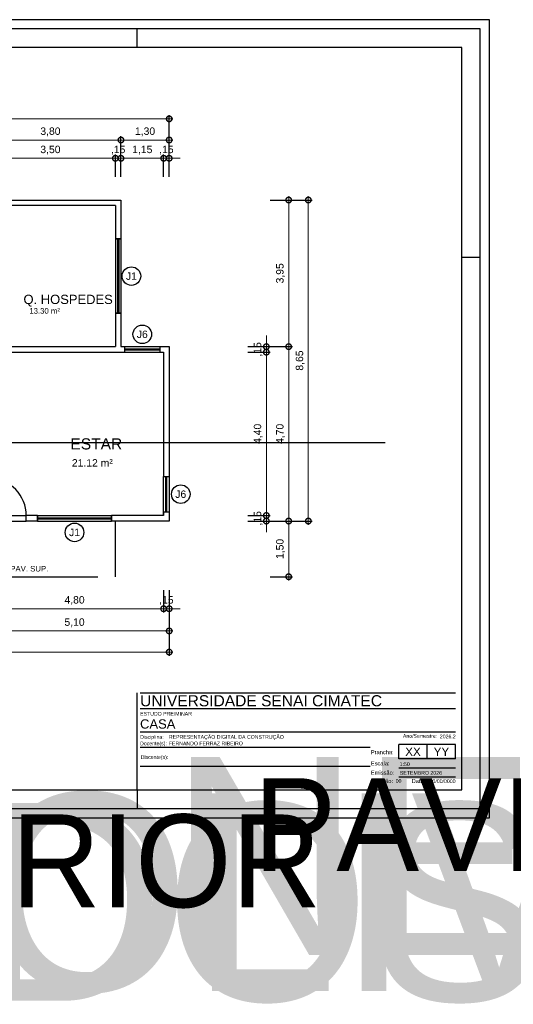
# Model space of a CAD drawing. Header units: metres. Extents: x 60 to 260, y 52 to 78.
# Tile 11 of 13: x 149 to 162, y 52 to 78. Entities that reach past the tile are written whole.
import ezdxf
from ezdxf.enums import TextEntityAlignment as Align

# ---------------------------------------------------------------- set-up
doc = ezdxf.new("R2018")
doc.units = ezdxf.units.M
doc.header["$LTSCALE"] = 0.25
doc.linetypes.add('DIVIDE', pattern=[31.75, 12.7, -6.35, 0, -6.35, 0, -6.35])
doc.linetypes.add('HIDDEN', pattern=[9.525, 6.35, -3.175])
for name, color, linetype, true_color, plot in [('0_MRG_AUX', 7, 'Continuous', 0xecbcd1, False), ('ARQ_0', 7, 'Continuous', 0xff7400, False), ('CAR_0', 7, 'Continuous', 0xff6b00, False)]:
    doc.layers.add(name, color=color, linetype=linetype, true_color=true_color, plot=plot)
for name, color, linetype in [('ARQ_ALV CT', 5, 'Continuous'), ('ARQ_ALV VS', 2, 'Continuous'), ('ARQ_ESQ CT', 30, 'Continuous'), ('ARQ_ESQ VS', 2, 'Continuous'), ('ARQ_PISO', 1, 'Continuous'), ('ARQ_PROJ INF', 1, 'HIDDEN'), ('ARQ_PROJ SUP', 1, 'DIVIDE'), ('ARQ_TXT 01', 1, 'Continuous'), ('CAR_LINHAS_CINZA', 8, 'Continuous'), ('CAR_LINHAS_DESTAQUE', 3, 'Continuous'), ('CAR_TEXTO_CINZA', 8, 'Continuous'), ('CAR_TEXTO_PRETO', 1, 'Continuous'), ('MRG_EXTERNA', 1, 'Continuous'), ('MRG_INTERNA', 2, 'Continuous'), ('SIMB_02', 2, 'Continuous'), ('SIMB_TXT', 1, 'Continuous')]:
    doc.layers.add(name, color=color, linetype=linetype)
doc.layers.add('ARQ_COTA_AZUL', color=5, linetype='Continuous', lineweight=20, true_color=0x0000ff)
doc.styles.add('Annot_1.5mm', font='arial.ttf', dxfattribs={"height": 1.5})
doc.styles.add('Annot_2.0mm', font='arial.ttf', dxfattribs={"height": 2})
doc.styles.add('Annot_2.5mm', font='arial.ttf', dxfattribs={"height": 2.5})
doc.styles.add('Annot_3.0mm', font='arial.ttf', dxfattribs={"height": 3})
doc.styles.add('Arial', font='arial.ttf')
doc.styles.add('cota', font='arial.ttf')
doc.styles.add('SIMB', font='arial.ttf')
doc.styles.get("Standard").update_dxf_attribs({"font": 'arial.ttf'})
doc.dimstyles.new('Info 01 - annot', dxfattribs={"dimtxt": 2, "dimasz": 3, "dimexe": 1, "dimexo": 1, "dimgap": 1, "dimtad": 1, "dimzin": 4, "dimtxsty": 'cota', "dimblk": 'DOTSMALL', "dimcen": 2, "dimdle": 1, "dimclrd": 256, "dimclre": 256, "dimclrt": 1, "dimazin": 2, "dimtfac": 0.09, "dimtix": 1, "dimtmove": 2, "dimatfit": 2, "dimfxl": 5, "dimfxlon": 1, "dimtolj": 1, "dimtzin": 4, "dimlwd": -1, "dimarcsym": 1})

# ---------------------------------------------------------------- blocks, each defined once
blk = doc.blocks.new('COD_ESQ')
at = {"layer": 'SIMB_02'}
blk.add_circle((0, 0), 2.5, dxfattribs=at)
at = {"layer": 'SIMB_TXT', "style": 'SIMB'}
blk.add_attdef('CDESQ', text='', height=2, dxfattribs=at).set_placement((0, 0), align=Align.MIDDLE_CENTER)
blk = doc.blocks.new('_DotSmall')
at = {"color": 0, "linetype": 'ByBlock', "const_width": 0.5}
blk.add_lwpolyline([(-0.0625, 0, 1), (0.0625, 0, 1)], format="xyb", close=True, dxfattribs=at)
blk = doc.blocks.new('*D24')
at = {"layer": 'ARQ_COTA_AZUL', "lineweight": -2, "transparency": 16777216}
for p, q in [((147.81, 62.744), (147.81, 62.144)), ((152.61, 62.744), (152.61, 62.144))]:
    blk.add_line(p, q, dxfattribs=at)
at = {"layer": 'ARQ_COTA_AZUL', "transparency": 16777216}
blk.add_line((147.71, 62.244), (152.71, 62.244), dxfattribs=at)
at = {"layer": 'ARQ_COTA_AZUL', "transparency": 16777216, "xscale": 0.3, "yscale": 0.3, "zscale": 0.3, "rotation": 180}
blk.add_blockref('_DotSmall', (147.81, 62.244), dxfattribs=at)
at = {"layer": 'ARQ_COTA_AZUL', "transparency": 16777216, "xscale": 0.3, "yscale": 0.3, "zscale": 0.3}
blk.add_blockref('_DotSmall', (152.61, 62.244), dxfattribs=at)
at = {"layer": 'ARQ_COTA_AZUL', "color": 1, "transparency": 16777216, "insert": (150.21, 62.465), "char_height": 0.2, "attachment_point": 5, "style": 'cota'}
blk.add_mtext('\\A1;4,80', dxfattribs=at)
blk = doc.blocks.new('*D25')
at = {"layer": 'ARQ_COTA_AZUL', "lineweight": -2, "transparency": 16777216}
for p, q in [((152.61, 62.744), (152.61, 62.144)), ((152.76, 62.744), (152.76, 62.144))]:
    blk.add_line(p, q, dxfattribs=at)
at = {"layer": 'ARQ_COTA_AZUL', "transparency": 16777216}
for p, q in [((152.61, 62.244), (152.31, 62.244)), ((152.61, 62.244), (152.76, 62.244)), ((152.76, 62.244), (153.06, 62.244))]:
    blk.add_line(p, q, dxfattribs=at)
at = {"layer": 'ARQ_COTA_AZUL', "transparency": 16777216, "xscale": 0.3, "yscale": 0.3, "zscale": 0.3}
blk.add_blockref('_DotSmall', (152.61, 62.244), dxfattribs=at)
at = {"layer": 'ARQ_COTA_AZUL', "transparency": 16777216, "xscale": 0.3, "yscale": 0.3, "zscale": 0.3, "rotation": 180}
blk.add_blockref('_DotSmall', (152.76, 62.244), dxfattribs=at)
at = {"layer": 'ARQ_COTA_AZUL', "color": 1, "transparency": 16777216, "insert": (152.685, 62.465), "char_height": 0.2, "attachment_point": 5, "style": 'cota'}
blk.add_mtext('\\A1;,15', dxfattribs=at)
blk = doc.blocks.new('*D29')
at = {"layer": 'ARQ_COTA_AZUL', "lineweight": -2, "transparency": 16777216}
for p, q in [((147.66, 62.146), (147.66, 61.546)), ((152.76, 62.146), (152.76, 61.546))]:
    blk.add_line(p, q, dxfattribs=at)
at = {"layer": 'ARQ_COTA_AZUL', "transparency": 16777216}
blk.add_line((147.56, 61.646), (152.86, 61.646), dxfattribs=at)
at = {"layer": 'ARQ_COTA_AZUL', "transparency": 16777216, "xscale": 0.3, "yscale": 0.3, "zscale": 0.3, "rotation": 180}
blk.add_blockref('_DotSmall', (147.66, 61.646), dxfattribs=at)
at = {"layer": 'ARQ_COTA_AZUL', "transparency": 16777216, "xscale": 0.3, "yscale": 0.3, "zscale": 0.3}
blk.add_blockref('_DotSmall', (152.76, 61.646), dxfattribs=at)
at = {"layer": 'ARQ_COTA_AZUL', "color": 1, "transparency": 16777216, "insert": (150.21, 61.866), "char_height": 0.2, "attachment_point": 5, "style": 'cota'}
blk.add_mtext('\\A1;5,10', dxfattribs=at)
blk = doc.blocks.new('*D30')
at = {"layer": 'ARQ_COTA_AZUL', "lineweight": -2, "transparency": 16777216}
for p, q in [((138.66, 61.576), (138.66, 60.976)), ((152.76, 61.576), (152.76, 60.976))]:
    blk.add_line(p, q, dxfattribs=at)
at = {"layer": 'ARQ_COTA_AZUL', "transparency": 16777216}
blk.add_line((152.86, 61.076), (138.56, 61.076), dxfattribs=at)
at = {"layer": 'ARQ_COTA_AZUL', "transparency": 16777216, "xscale": 0.3, "yscale": 0.3, "zscale": 0.3, "rotation": 180}
blk.add_blockref('_DotSmall', (138.66, 61.076), dxfattribs=at)
at = {"layer": 'ARQ_COTA_AZUL', "transparency": 16777216, "xscale": 0.3, "yscale": 0.3, "zscale": 0.3}
blk.add_blockref('_DotSmall', (152.76, 61.076), dxfattribs=at)
at = {"layer": 'ARQ_COTA_AZUL', "color": 1, "transparency": 16777216, "insert": (145.71, 61.297), "char_height": 0.2, "attachment_point": 5, "style": 'cota'}
blk.add_mtext('\\A1;14,10', dxfattribs=at)
blk = doc.blocks.new('*D31')
at = {"layer": 'ARQ_COTA_AZUL', "lineweight": -2, "transparency": 16777216}
for p, q in [((155.48, 64.606), (156.08, 64.606)), ((155.48, 63.106), (156.08, 63.106))]:
    blk.add_line(p, q, dxfattribs=at)
at = {"layer": 'ARQ_COTA_AZUL', "transparency": 16777216}
blk.add_line((155.98, 63.006), (155.98, 64.706), dxfattribs=at)
at = {"layer": 'ARQ_COTA_AZUL', "transparency": 16777216, "xscale": 0.3, "yscale": 0.3, "zscale": 0.3}
for p, rotation in [((155.98, 64.606), 90), ((155.98, 63.106), 270)]:
    blk.add_blockref('_DotSmall', p, dxfattribs=dict(at, rotation=rotation))
at = {"layer": 'ARQ_COTA_AZUL', "color": 1, "transparency": 16777216, "insert": (155.76, 63.856), "char_height": 0.2, "attachment_point": 5, "rotation": 90, "style": 'cota'}
blk.add_mtext('\\A1;1,50', dxfattribs=at)
blk = doc.blocks.new('*D32')
at = {"layer": 'ARQ_COTA_AZUL', "transparency": 16777216}
for p, q in [((155.378, 64.756), (155.378, 65.056)), ((155.378, 64.756), (155.378, 64.606)), ((155.378, 64.606), (155.378, 64.306))]:
    blk.add_line(p, q, dxfattribs=at)
at = {"layer": 'ARQ_COTA_AZUL', "lineweight": -2, "transparency": 16777216}
for p, q in [((154.878, 64.756), (155.478, 64.756)), ((154.878, 64.606), (155.478, 64.606))]:
    blk.add_line(p, q, dxfattribs=at)
at = {"layer": 'ARQ_COTA_AZUL', "transparency": 16777216, "xscale": 0.3, "yscale": 0.3, "zscale": 0.3}
for p, rotation in [((155.378, 64.756), 270), ((155.378, 64.606), 90)]:
    blk.add_blockref('_DotSmall', p, dxfattribs=dict(at, rotation=rotation))
at = {"layer": 'ARQ_COTA_AZUL', "color": 1, "transparency": 16777216, "insert": (155.158, 64.681), "char_height": 0.2, "attachment_point": 5, "rotation": 90, "style": 'cota'}
blk.add_mtext('\\A1;,15', dxfattribs=at)
blk = doc.blocks.new('*D33')
at = {"layer": 'ARQ_COTA_AZUL', "transparency": 16777216}
blk.add_line((155.378, 64.656), (155.378, 69.256), dxfattribs=at)
at = {"layer": 'ARQ_COTA_AZUL', "lineweight": -2, "transparency": 16777216}
for p, q in [((154.878, 69.156), (155.478, 69.156)), ((154.878, 64.756), (155.478, 64.756))]:
    blk.add_line(p, q, dxfattribs=at)
at = {"layer": 'ARQ_COTA_AZUL', "transparency": 16777216, "xscale": 0.3, "yscale": 0.3, "zscale": 0.3}
for p, rotation in [((155.378, 69.156), 90), ((155.378, 64.756), 270)]:
    blk.add_blockref('_DotSmall', p, dxfattribs=dict(at, rotation=rotation))
at = {"layer": 'ARQ_COTA_AZUL', "color": 1, "transparency": 16777216, "insert": (155.158, 66.956), "char_height": 0.2, "attachment_point": 5, "rotation": 90, "style": 'cota'}
blk.add_mtext('\\A1;4,40', dxfattribs=at)
blk = doc.blocks.new('*D34')
at = {"layer": 'ARQ_COTA_AZUL', "transparency": 16777216}
for p, q in [((155.378, 69.306), (155.378, 69.606)), ((155.378, 69.156), (155.378, 69.306)), ((155.378, 69.156), (155.378, 68.856))]:
    blk.add_line(p, q, dxfattribs=at)
at = {"layer": 'ARQ_COTA_AZUL', "lineweight": -2, "transparency": 16777216}
for p, q in [((154.878, 69.306), (155.478, 69.306)), ((154.878, 69.156), (155.478, 69.156))]:
    blk.add_line(p, q, dxfattribs=at)
at = {"layer": 'ARQ_COTA_AZUL', "transparency": 16777216, "xscale": 0.3, "yscale": 0.3, "zscale": 0.3}
for p, rotation in [((155.378, 69.306), 270), ((155.378, 69.156), 90)]:
    blk.add_blockref('_DotSmall', p, dxfattribs=dict(at, rotation=rotation))
at = {"layer": 'ARQ_COTA_AZUL', "color": 1, "transparency": 16777216, "insert": (155.158, 69.231), "char_height": 0.2, "attachment_point": 5, "rotation": 90, "style": 'cota'}
blk.add_mtext('\\A1;,15', dxfattribs=at)
blk = doc.blocks.new('*D35')
at = {"layer": 'ARQ_COTA_AZUL', "lineweight": -2, "transparency": 16777216}
for p, q in [((155.48, 69.306), (156.08, 69.306)), ((155.48, 64.606), (156.08, 64.606))]:
    blk.add_line(p, q, dxfattribs=at)
at = {"layer": 'ARQ_COTA_AZUL', "transparency": 16777216}
blk.add_line((155.98, 69.406), (155.98, 64.506), dxfattribs=at)
at = {"layer": 'ARQ_COTA_AZUL', "transparency": 16777216, "xscale": 0.3, "yscale": 0.3, "zscale": 0.3}
for p, rotation in [((155.98, 69.306), 90), ((155.98, 64.606), 270)]:
    blk.add_blockref('_DotSmall', p, dxfattribs=dict(at, rotation=rotation))
at = {"layer": 'ARQ_COTA_AZUL', "color": 1, "transparency": 16777216, "insert": (155.76, 66.956), "char_height": 0.2, "attachment_point": 5, "rotation": 90, "style": 'cota'}
blk.add_mtext('\\A1;4,70', dxfattribs=at)
blk = doc.blocks.new('*D36')
at = {"layer": 'ARQ_COTA_AZUL', "lineweight": -2, "transparency": 16777216}
for p, q in [((155.48, 73.256), (156.08, 73.256)), ((155.48, 69.306), (156.08, 69.306))]:
    blk.add_line(p, q, dxfattribs=at)
at = {"layer": 'ARQ_COTA_AZUL', "transparency": 16777216}
blk.add_line((155.98, 69.206), (155.98, 73.356), dxfattribs=at)
at = {"layer": 'ARQ_COTA_AZUL', "transparency": 16777216, "xscale": 0.3, "yscale": 0.3, "zscale": 0.3}
for p, rotation in [((155.98, 73.256), 90), ((155.98, 69.306), 270)]:
    blk.add_blockref('_DotSmall', p, dxfattribs=dict(at, rotation=rotation))
at = {"layer": 'ARQ_COTA_AZUL', "color": 1, "transparency": 16777216, "insert": (155.76, 71.281), "char_height": 0.2, "attachment_point": 5, "rotation": 90, "style": 'cota'}
blk.add_mtext('\\A1;3,95', dxfattribs=at)
blk = doc.blocks.new('*D37')
at = {"layer": 'ARQ_COTA_AZUL', "lineweight": -2, "transparency": 16777216}
for p, q in [((156.009, 73.256), (156.609, 73.256)), ((156.009, 64.606), (156.609, 64.606))]:
    blk.add_line(p, q, dxfattribs=at)
at = {"layer": 'ARQ_COTA_AZUL', "transparency": 16777216}
blk.add_line((156.509, 64.506), (156.509, 73.356), dxfattribs=at)
at = {"layer": 'ARQ_COTA_AZUL', "transparency": 16777216, "xscale": 0.3, "yscale": 0.3, "zscale": 0.3}
for p, rotation in [((156.509, 73.256), 90), ((156.509, 64.606), 270)]:
    blk.add_blockref('_DotSmall', p, dxfattribs=dict(at, rotation=rotation))
at = {"layer": 'ARQ_COTA_AZUL', "color": 1, "transparency": 16777216, "insert": (156.289, 68.931), "char_height": 0.2, "attachment_point": 5, "rotation": 90, "style": 'cota'}
blk.add_mtext('\\A1;8,65', dxfattribs=at)
blk = doc.blocks.new('*D38')
at = {"layer": 'ARQ_COTA_AZUL', "transparency": 16777216}
for p, q in [((152.61, 74.381), (152.31, 74.381)), ((152.76, 74.381), (152.61, 74.381)), ((152.76, 74.381), (153.06, 74.381))]:
    blk.add_line(p, q, dxfattribs=at)
at = {"layer": 'ARQ_COTA_AZUL', "lineweight": -2, "transparency": 16777216}
for p, q in [((152.61, 73.881), (152.61, 74.481)), ((152.76, 73.881), (152.76, 74.481))]:
    blk.add_line(p, q, dxfattribs=at)
at = {"layer": 'ARQ_COTA_AZUL', "transparency": 16777216, "xscale": 0.3, "yscale": 0.3, "zscale": 0.3}
blk.add_blockref('_DotSmall', (152.61, 74.381), dxfattribs=at)
at = {"layer": 'ARQ_COTA_AZUL', "transparency": 16777216, "xscale": 0.3, "yscale": 0.3, "zscale": 0.3, "rotation": 180}
blk.add_blockref('_DotSmall', (152.76, 74.381), dxfattribs=at)
at = {"layer": 'ARQ_COTA_AZUL', "color": 1, "transparency": 16777216, "insert": (152.685, 74.601), "char_height": 0.2, "attachment_point": 5, "style": 'cota'}
blk.add_mtext('\\A1;,15', dxfattribs=at)
blk = doc.blocks.new('*D39')
at = {"layer": 'ARQ_COTA_AZUL', "transparency": 16777216}
blk.add_line((152.71, 74.381), (151.36, 74.381), dxfattribs=at)
at = {"layer": 'ARQ_COTA_AZUL', "lineweight": -2, "transparency": 16777216}
for p, q in [((151.46, 73.881), (151.46, 74.481)), ((152.61, 73.881), (152.61, 74.481))]:
    blk.add_line(p, q, dxfattribs=at)
at = {"layer": 'ARQ_COTA_AZUL', "transparency": 16777216, "xscale": 0.3, "yscale": 0.3, "zscale": 0.3, "rotation": 180}
blk.add_blockref('_DotSmall', (151.46, 74.381), dxfattribs=at)
at = {"layer": 'ARQ_COTA_AZUL', "transparency": 16777216, "xscale": 0.3, "yscale": 0.3, "zscale": 0.3}
blk.add_blockref('_DotSmall', (152.61, 74.381), dxfattribs=at)
at = {"layer": 'ARQ_COTA_AZUL', "color": 1, "transparency": 16777216, "insert": (152.035, 74.601), "char_height": 0.2, "attachment_point": 5, "style": 'cota'}
blk.add_mtext('\\A1;1,15', dxfattribs=at)
blk = doc.blocks.new('*D40')
at = {"layer": 'ARQ_COTA_AZUL', "transparency": 16777216}
for p, q in [((151.31, 74.381), (151.01, 74.381)), ((151.46, 74.381), (151.31, 74.381)), ((151.46, 74.381), (151.76, 74.381))]:
    blk.add_line(p, q, dxfattribs=at)
at = {"layer": 'ARQ_COTA_AZUL', "lineweight": -2, "transparency": 16777216}
for p, q in [((151.31, 73.881), (151.31, 74.481)), ((151.46, 73.881), (151.46, 74.481))]:
    blk.add_line(p, q, dxfattribs=at)
at = {"layer": 'ARQ_COTA_AZUL', "transparency": 16777216, "xscale": 0.3, "yscale": 0.3, "zscale": 0.3}
blk.add_blockref('_DotSmall', (151.31, 74.381), dxfattribs=at)
at = {"layer": 'ARQ_COTA_AZUL', "transparency": 16777216, "xscale": 0.3, "yscale": 0.3, "zscale": 0.3, "rotation": 180}
blk.add_blockref('_DotSmall', (151.46, 74.381), dxfattribs=at)
at = {"layer": 'ARQ_COTA_AZUL', "color": 1, "transparency": 16777216, "insert": (151.385, 74.601), "char_height": 0.2, "attachment_point": 5, "style": 'cota'}
blk.add_mtext('\\A1;,15', dxfattribs=at)
blk = doc.blocks.new('*D41')
at = {"layer": 'ARQ_COTA_AZUL', "transparency": 16777216}
blk.add_line((151.41, 74.381), (147.71, 74.381), dxfattribs=at)
at = {"layer": 'ARQ_COTA_AZUL', "lineweight": -2, "transparency": 16777216}
for p, q in [((147.81, 73.881), (147.81, 74.481)), ((151.31, 73.881), (151.31, 74.481))]:
    blk.add_line(p, q, dxfattribs=at)
at = {"layer": 'ARQ_COTA_AZUL', "transparency": 16777216, "xscale": 0.3, "yscale": 0.3, "zscale": 0.3, "rotation": 180}
blk.add_blockref('_DotSmall', (147.81, 74.381), dxfattribs=at)
at = {"layer": 'ARQ_COTA_AZUL', "transparency": 16777216, "xscale": 0.3, "yscale": 0.3, "zscale": 0.3}
blk.add_blockref('_DotSmall', (151.31, 74.381), dxfattribs=at)
at = {"layer": 'ARQ_COTA_AZUL', "color": 1, "transparency": 16777216, "insert": (149.56, 74.601), "char_height": 0.2, "attachment_point": 5, "style": 'cota'}
blk.add_mtext('\\A1;3,50', dxfattribs=at)
blk = doc.blocks.new('*D51')
at = {"layer": 'ARQ_COTA_AZUL', "transparency": 16777216}
blk.add_line((147.56, 74.873), (151.56, 74.873), dxfattribs=at)
at = {"layer": 'ARQ_COTA_AZUL', "lineweight": -2, "transparency": 16777216}
for p, q in [((147.66, 74.373), (147.66, 74.973)), ((151.46, 74.373), (151.46, 74.973))]:
    blk.add_line(p, q, dxfattribs=at)
at = {"layer": 'ARQ_COTA_AZUL', "transparency": 16777216, "xscale": 0.3, "yscale": 0.3, "zscale": 0.3, "rotation": 180}
blk.add_blockref('_DotSmall', (147.66, 74.873), dxfattribs=at)
at = {"layer": 'ARQ_COTA_AZUL', "transparency": 16777216, "xscale": 0.3, "yscale": 0.3, "zscale": 0.3}
blk.add_blockref('_DotSmall', (151.46, 74.873), dxfattribs=at)
at = {"layer": 'ARQ_COTA_AZUL', "color": 1, "transparency": 16777216, "insert": (149.56, 75.093), "char_height": 0.2, "attachment_point": 5, "style": 'cota'}
blk.add_mtext('\\A1;3,80', dxfattribs=at)
blk = doc.blocks.new('*D52')
at = {"layer": 'ARQ_COTA_AZUL', "transparency": 16777216}
blk.add_line((151.36, 74.873), (152.86, 74.873), dxfattribs=at)
at = {"layer": 'ARQ_COTA_AZUL', "lineweight": -2, "transparency": 16777216}
for p, q in [((151.46, 74.373), (151.46, 74.973)), ((152.76, 74.373), (152.76, 74.973))]:
    blk.add_line(p, q, dxfattribs=at)
at = {"layer": 'ARQ_COTA_AZUL', "transparency": 16777216, "xscale": 0.3, "yscale": 0.3, "zscale": 0.3, "rotation": 180}
blk.add_blockref('_DotSmall', (151.46, 74.873), dxfattribs=at)
at = {"layer": 'ARQ_COTA_AZUL', "transparency": 16777216, "xscale": 0.3, "yscale": 0.3, "zscale": 0.3}
blk.add_blockref('_DotSmall', (152.76, 74.873), dxfattribs=at)
at = {"layer": 'ARQ_COTA_AZUL', "color": 1, "transparency": 16777216, "insert": (152.11, 75.093), "char_height": 0.2, "attachment_point": 5, "style": 'cota'}
blk.add_mtext('\\A1;1,30', dxfattribs=at)
blk = doc.blocks.new('*D53')
at = {"layer": 'ARQ_COTA_AZUL', "transparency": 16777216}
blk.add_line((138.56, 75.443), (152.86, 75.443), dxfattribs=at)
at = {"layer": 'ARQ_COTA_AZUL', "lineweight": -2, "transparency": 16777216}
for p, q in [((138.66, 74.943), (138.66, 75.543)), ((152.76, 74.943), (152.76, 75.543))]:
    blk.add_line(p, q, dxfattribs=at)
at = {"layer": 'ARQ_COTA_AZUL', "transparency": 16777216, "xscale": 0.3, "yscale": 0.3, "zscale": 0.3, "rotation": 180}
blk.add_blockref('_DotSmall', (138.66, 75.443), dxfattribs=at)
at = {"layer": 'ARQ_COTA_AZUL', "transparency": 16777216, "xscale": 0.3, "yscale": 0.3, "zscale": 0.3}
blk.add_blockref('_DotSmall', (152.76, 75.443), dxfattribs=at)
at = {"layer": 'ARQ_COTA_AZUL', "color": 1, "transparency": 16777216, "insert": (145.71, 75.663), "char_height": 0.2, "attachment_point": 5, "style": 'cota'}
blk.add_mtext('\\A1;14,10', dxfattribs=at)
blk = doc.blocks.new('carimbo')
at = {"layer": 'CAR_0'}
for p, q in [((-0.175, 0), (-0.175, 0.05225)), ((0, 0), (0, 0.05225)), ((-0.175, 0), (0, 0))]:
    blk.add_line(p, q, dxfattribs=at)
at = {"layer": 'CAR_LINHAS_CINZA'}
for p, q in [((-0.17336, 0.05225), (-0.00329, 0.05225)), ((-0.17336, 0.04375), (-0.00329, 0.04375)), ((-0.00329, 0.031), (-0.17336, 0.031)), ((-0.04936, 0.02275), (-0.17336, 0.02275)), ((-0.04936, 0.0125), (-0.17336, 0.0125))]:
    blk.add_line(p, q, dxfattribs=at)
at = {"layer": 'CAR_LINHAS_DESTAQUE'}
for p, q in [((-0.00329, 0.02443), (-0.03396, 0.02443)), ((-0.03396, 0.01665), (-0.03396, 0.02443)), ((-0.01862, 0.01665), (-0.01862, 0.02443)), ((-0.00329, 0.01665), (-0.00329, 0.02443)), ((-0.00329, 0.01665), (-0.03396, 0.01665))]:
    blk.add_line(p, q, dxfattribs=at)
at = {"layer": 'CAR_TEXTO_CINZA'}
for p, q in [((-0.00329, 0.01165), (-0.03396, 0.01165)), ((-0.00329, 0.00685), (-0.03396, 0.00685))]:
    blk.add_line(p, q, dxfattribs=at)
at = {"layer": 'CAR_TEXTO_CINZA', "style": 'Arial'}
for s, height, p in [('Disciplina:', 0.002, (-0.17336, 0.0275)), ('Ano/Semestre:', 0.002, (-0.03171, 0.02803)), ('Docente(s):', 0.002, (-0.17336, 0.024)), ('Prancha: ', 0.0022, (-0.049, 0.01921)), ('Escala:', 0.0022, (-0.049, 0.01315)), ('Emissão:', 0.0022, (-0.049, 0.00815)), ('Revisão: ', 0.0022, (-0.049, 0.00365)), ('Data:', 0.0022, (-0.02701, 0.00365))]:
    blk.add_text(s, height=height, dxfattribs=at).set_placement(p)
blk.add_text('Discente(s):', height=0.002, dxfattribs=at).set_placement((-0.17305, 0.01762), align=Align.MIDDLE_LEFT)
at = {"layer": 'CAR_TEXTO_CINZA', "style": 'Arial', "flags": 8}
blk.add_attdef('FASE', (-0.17336, 0.04), '', height=0.002, dxfattribs=at)
blk.add_attdef('A/S', text='', height=0.002, dxfattribs=at).set_placement((-0.00329, 0.02776), align=Align.RIGHT)
at = {"layer": 'CAR_TEXTO_PRETO', "lineweight": 30, "flags": 104}
blk.add_attdef('TITULO_01', text='', height=0.003, dxfattribs=at).set_placement((-0.11218, 0.00625), align=Align.MIDDLE_CENTER)
at = {"layer": 'CAR_TEXTO_PRETO', "linetype": 'Continuous', "style": 'Arial', "flags": 8}
for tag, p, height in [('IES-CURSO', (-0.17336, 0.045), 0.006), ('NOME', (-0.17336, 0.033), 0.005)]:
    blk.add_attdef(tag, p, '', height=height, dxfattribs=at)
at = {"layer": 'CAR_TEXTO_PRETO', "style": 'Arial', "flags": 8}
for tag, p in [('DISCIPLINA', (-0.15782, 0.0275)), ('DOCENTE', (-0.15788, 0.024)), ('DATAEMISSÃO', (-0.03335, 0.00815)), ('REVN', (-0.03563, 0.00379))]:
    blk.add_attdef(tag, p, '', height=0.002, dxfattribs=at)
for tag, p in [('NUM', (-0.02629, 0.02054)), ('TOT', (-0.01095, 0.02054))]:
    blk.add_attdef(tag, text='', height=0.0045, dxfattribs=at).set_placement(p, align=Align.MIDDLE_CENTER)
at = {"layer": 'CAR_TEXTO_PRETO', "lineweight": 30, "flags": 104}
blk.add_attdef('DISCENTE', text='', height=0.002, dxfattribs=at).set_placement((-0.15757, 0.01762), align=Align.MIDDLE_LEFT)
at = {"layer": 'CAR_TEXTO_PRETO', "style": 'Arial'}
blk.add_attdef('ESCALA', (-0.03346, 0.01285), '', height=0.002, dxfattribs=at)
at = {"layer": 'CAR_TEXTO_PRETO', "style": 'Arial', "flags": 8}
blk.add_attdef('REVDATA', text='', height=0.002, dxfattribs=at).set_placement((-0.00337, 0.00365), align=Align.RIGHT)
blk = doc.blocks.new('FORMATO_A2mmD')
at = {"layer": '0_MRG_AUX'}
blk.add_lwpolyline([(5, -5), (5, 425), (-599, 425), (-599, -5)], close=True, dxfattribs=at)
at = {"layer": 'MRG_EXTERNA'}
blk.add_lwpolyline([(0, 0), (0, 420), (-594, 420), (-594, 0)], close=True, dxfattribs=at)
at = {"layer": 'MRG_INTERNA'}
for p, q in [((-473, 410), (-473, 420)), ((-377, 410), (-377, 420)), ((-377, 410), (-377, 420)), ((-281, 410), (-281, 420)), ((-185, 410), (-185, 420)), ((-185, 410), (-185, 420)), ((-569, 297), (-594, 297)), ((-10, 297), (0, 297)), ((-473, 10), (-473, 0)), ((-377, 10), (-377, 0)), ((-377, 10), (-377, 0)), ((-281, 10), (-281, 0)), ((-185, 10), (-185, 0)), ((-185, 10), (-185, 0))]:
    blk.add_line(p, q, dxfattribs=at)
blk.add_lwpolyline([(-569, 410), (-569, 10), (-10, 10), (-10, 410)], close=True, dxfattribs=at)

msp = doc.modelspace()

# ---------------------------------------------------------------- linework, layer by layer
at = {"layer": 'ARQ_0'}
msp.add_line((137.766, 66.719), (158.576, 66.719), dxfattribs=at)
at = {"layer": 'ARQ_ALV CT'}
for p, q in [((147.81, 73.256), (151.31, 73.256)), ((151.31, 73.256), (151.46, 73.256)), ((151.46, 73.256), (151.46, 73.106)), ((151.31, 73.106), (147.81, 73.106)), ((151.31, 73.106), (151.31, 72.206)), ((151.46, 73.106), (151.46, 72.206)), ((151.46, 72.206), (151.31, 72.206)), ((151.31, 72.206), (151.46, 72.206)), ((151.46, 70.206), (151.31, 70.206)), ((151.31, 70.206), (151.31, 69.456)), ((151.31, 70.206), (151.46, 70.206)), ((151.46, 70.206), (151.46, 69.306)), ((147.81, 69.306), (151.31, 69.306)), ((151.31, 69.456), (151.31, 69.306)), ((151.46, 69.306), (151.56, 69.306)), ((151.56, 69.306), (151.56, 69.156)), ((152.51, 69.306), (152.61, 69.306)), ((152.51, 69.306), (152.51, 69.156)), ((152.61, 69.306), (152.76, 69.306)), ((152.76, 69.306), (152.76, 69.156)), ((147.66, 69.156), (151.56, 69.156)), ((152.51, 69.156), (152.61, 69.156)), ((152.61, 69.156), (152.61, 66.031)), ((152.76, 69.156), (152.76, 66.031)), ((152.61, 66.031), (152.61, 65.806)), ((152.61, 65.806), (152.76, 65.806)), ((152.76, 66.031), (152.76, 65.806)), ((149.21, 64.756), (148.91, 64.756)), ((148.91, 64.606), (148.91, 64.756)), ((149.21, 64.756), (149.21, 64.606)), ((152.61, 64.756), (151.21, 64.756)), ((151.21, 64.756), (151.21, 64.606)), ((152.61, 64.856), (152.61, 64.756)), ((152.61, 64.756), (152.61, 64.856)), ((152.61, 64.856), (152.76, 64.856)), ((152.76, 64.856), (152.76, 64.756)), ((152.76, 64.756), (152.76, 64.606)), ((149.21, 64.606), (148.91, 64.606)), ((152.61, 64.606), (151.21, 64.606)), ((152.76, 64.606), (152.61, 64.606))]:
    msp.add_line(p, q, dxfattribs=at)
at = {"layer": 'ARQ_ALV VS'}
for p, q in [((151.31, 72.206), (151.46, 72.206)), ((151.31, 70.206), (151.46, 70.206)), ((151.56, 69.306), (151.56, 69.156)), ((152.51, 69.306), (152.51, 69.156))]:
    msp.add_line(p, q, dxfattribs=at)
at = {"layer": 'ARQ_ESQ CT'}
for p, q in [((151.37, 72.206), (151.37, 70.206)), ((151.4, 72.206), (151.4, 70.206)), ((151.56, 69.246), (152.51, 69.246)), ((151.56, 69.216), (152.51, 69.216)), ((152.67, 64.856), (152.67, 65.806)), ((152.7, 64.856), (152.7, 65.806)), ((149.21, 64.696), (151.21, 64.696)), ((149.21, 64.666), (151.21, 64.666))]:
    msp.add_line(p, q, dxfattribs=at)
at = {"layer": 'ARQ_ESQ VS'}
for p, q in [((152.61, 65.806), (152.76, 65.806)), ((149.21, 64.606), (149.21, 64.756)), ((151.21, 64.606), (151.21, 64.756)), ((152.61, 64.856), (152.76, 64.856))]:
    msp.add_line(p, q, dxfattribs=at)
at = {"layer": 'ARQ_PISO'}
for p, q in [((151.31, 72.206), (151.31, 70.206)), ((151.46, 72.206), (151.46, 70.206)), ((151.56, 69.306), (152.51, 69.306)), ((151.56, 69.156), (152.51, 69.156)), ((152.61, 64.856), (152.61, 65.806)), ((152.76, 65.806), (152.76, 64.856)), ((147.91, 64.756), (148.91, 64.756)), ((149.21, 64.756), (151.21, 64.756)), ((147.91, 64.606), (148.91, 64.606)), ((149.21, 64.606), (151.21, 64.606))]:
    msp.add_line(p, q, dxfattribs=at)
at = {"layer": 'ARQ_PROJ INF'}
msp.add_arc((147.91, 64.756), 1, 0, 88.2816, dxfattribs=at)
at = {"layer": 'ARQ_PROJ SUP'}
for p, q in [((151.31, 63.106), (151.31, 64.606)), ((147.66, 63.106), (151.31, 63.106))]:
    msp.add_line(p, q, dxfattribs=at)

# ---------------------------------------------------------------- block references
at = {"layer": 'ARQ_ESQ VS', "xscale": 0.1, "yscale": 0.1, "zscale": 0.1}
for p, values in [((151.742, 71.206), {'CDESQ': 'J1'}), ((152.035, 69.638), {'CDESQ': 'J6'}), ((153.072, 65.331), {'CDESQ': 'J6'}), ((150.21, 64.301), {'CDESQ': 'J1'})]:
    msp.add_blockref('COD_ESQ', p, dxfattribs=at).add_auto_attribs(values)
at = {"layer": 'ARQ_PISO', "xscale": 0.05, "yscale": 0.05, "zscale": 0.05}
msp.add_blockref('FORMATO_A2mmD', (161.144, 56.865), dxfattribs=at)
at = {"layer": 'ARQ_PISO'}
ref = msp.add_blockref('carimbo', (160.644, 57.365), dxfattribs=dict(at, xscale=50, yscale=50, zscale=50))
ref.add_attrib('FASE', 'ESTUDO PREIMINAR', (151.976, 59.365), dxfattribs={"layer": 'CAR_TEXTO_CINZA', "height": 0.1, "style": 'Arial'})
ref.add_attrib('NOME', 'CASA', (151.976, 59.015), dxfattribs={"layer": 'CAR_TEXTO_PRETO', "linetype": 'Continuous', "height": 0.25, "style": 'Arial'})
ref.add_attrib('DISCIPLINA', 'REPRESENTAÇÃO DIGITAL DA CONSTRUÇÃO', (152.753, 58.74), dxfattribs={"layer": 'CAR_TEXTO_PRETO', "height": 0.1, "style": 'Arial'})
ref.add_attrib('DOCENTE', 'FERNANDO FERRAZ RIBEIRO', (152.75, 58.565), dxfattribs={"layer": 'CAR_TEXTO_PRETO', "height": 0.1, "style": 'Arial'})
lines = msp.add_mtext('PAVIMENTO TERREO', dxfattribs={"layer": 'CAR_TEXTO_PRETO', "insert": (155.035, 57.677), "char_height": 2.5, "attachment_point": 1})
ref.add_attrib('TITULO_01', '', (155.035, 57.677), dxfattribs={"flags": 104}).embed_mtext(lines)
ref.add_attrib('ESCALA', '1:50', (158.971, 58.007), dxfattribs={"layer": 'CAR_TEXTO_PRETO', "height": 0.1, "style": 'Arial'})
ref.add_attrib('DATAEMISSÃO', 'SETEMBRO 2026', (158.977, 57.772), dxfattribs={"layer": 'CAR_TEXTO_PRETO', "height": 0.1, "style": 'Arial'})
ref.add_attrib('NUM', 'XX', dxfattribs={"layer": 'CAR_TEXTO_PRETO', "height": 0.225, "style": 'Arial'}).set_placement((159.33, 58.392), align=Align.MIDDLE_CENTER)
ref.add_attrib('TOT', 'YY', dxfattribs={"layer": 'CAR_TEXTO_PRETO', "height": 0.225, "style": 'Arial'}).set_placement((160.096, 58.392), align=Align.MIDDLE_CENTER)
ref.add_attrib('REVN', '00', (158.863, 57.554), dxfattribs={"layer": 'CAR_TEXTO_PRETO', "height": 0.1, "style": 'Arial'})
ref.add_attrib('REVDATA', '00/00/0000', dxfattribs={"layer": 'CAR_TEXTO_PRETO', "height": 0.1, "style": 'Arial'}).set_placement((160.476, 57.547), align=Align.RIGHT)
ref.add_attrib('IES-CURSO', 'UNIVERSIDADE SENAI CIMATEC', (151.976, 59.615), dxfattribs={"layer": 'CAR_TEXTO_PRETO', "linetype": 'Continuous', "height": 0.3, "style": 'Arial'})
ref.add_attrib('A/S', '2026.2', dxfattribs={"layer": 'CAR_TEXTO_CINZA', "height": 0.1, "style": 'Arial'}).set_placement((160.48, 58.753), align=Align.RIGHT)
lines = msp.add_mtext('NELSON OLIVEIRA DOS SANTOS', dxfattribs={"layer": 'CAR_TEXTO_PRETO', "insert": (152.766, 58.246), "char_height": 5.32824, "attachment_point": 1})
ref.add_attrib('DISCENTE', '', (152.766, 58.246), dxfattribs={"flags": 104}).embed_mtext(lines)
ref = msp.add_blockref('carimbo', (124.386, 56.389), dxfattribs=dict(at, xscale=50, yscale=50, zscale=50))
lines = msp.add_mtext('PAVIMENTO SUPERIOR', dxfattribs={"layer": 'CAR_TEXTO_PRETO', "insert": (118.777, 56.702), "char_height": 2.5, "attachment_point": 1})
ref.add_attrib('TITULO_01', '', (118.777, 56.702), dxfattribs={"flags": 104}).embed_mtext(lines)
lines = msp.add_mtext('NELSON OLIVEIRA DOS SANTOS', dxfattribs={"layer": 'CAR_TEXTO_PRETO', "insert": (116.507, 57.271), "char_height": 5.32824, "attachment_point": 1})
ref.add_attrib('DISCENTE', '', (116.507, 57.271), dxfattribs={"flags": 104}).embed_mtext(lines)
ref = msp.add_blockref('carimbo', (89.242, 56.128), dxfattribs=dict(at, xscale=50, yscale=50, zscale=50))
lines = msp.add_mtext('NELSON OLIVEIRA DOS SANTOS', dxfattribs={"layer": 'CAR_TEXTO_PRETO', "insert": (81.364, 57.009), "char_height": 5.32824, "attachment_point": 1})
ref.add_attrib('DISCENTE', '', (81.364, 57.009), dxfattribs={"flags": 104}).embed_mtext(lines)

# ---------------------------------------------------------------- texts
at = {"layer": 'ARQ_TXT 01', "attachment_point": 1}
for s, insert, char_height, width, style in [('Q. HOSPEDES', (148.834, 70.704), 0.25, 3.40931, 'Annot_2.5mm'), ('13.30 m²', (148.991, 70.344), 0.15, 2.19792, 'Annot_1.5mm'), ('ESTAR', (150.099, 66.836), 0.3, 2.44249, 'Annot_3.0mm'), ('21.12 m²', (150.138, 66.274), 0.2, 2.13568, 'Annot_2.0mm'), ('PROJ. PAV. SUP.', (147.803, 63.398), 0.15, 3.32581, 'Annot_1.5mm')]:
    msp.add_mtext(s, dxfattribs=dict(at, insert=insert, char_height=char_height, width=width, style=style))

# ---------------------------------------------------------------- dimensions: what is measured, and where the dimension line sits
at = {"layer": 'ARQ_COTA_AZUL'}
for base, p1, p2, picture, middle in [((152.76, 75.443), (138.66, 72.056), (152.76, 69.231), '*D53', (145.71, 75.663)), ((151.46, 74.873), (147.66, 72.106), (151.46, 73.256), '*D51', (149.56, 75.093)), ((152.76, 74.873), (151.46, 73.256), (152.76, 69.306), '*D52', (152.11, 75.093)), ((147.81, 74.381), (151.31, 73.106), (147.81, 73.106), '*D41', (149.56, 74.601)), ((151.31, 74.381), (151.46, 69.306), (151.31, 73.106), '*D40', (151.385, 74.601)), ((151.46, 74.381), (152.61, 69.156), (151.46, 69.306), '*D39', (152.035, 74.601)), ((152.61, 74.381), (152.76, 69.306), (152.61, 69.156), '*D38', (152.685, 74.601)), ((152.61, 62.244), (147.81, 66.137), (152.61, 64.537), '*D24', (150.21, 62.465)), ((152.76, 61.646), (147.66, 65.987), (152.76, 64.387), '*D29', (150.21, 61.866)), ((152.76, 62.244), (152.61, 64.537), (152.76, 64.387), '*D25', (152.685, 62.465))]:
    dim = msp.add_linear_dim(base=base, p1=p1, p2=p2, dimstyle='Info 01 - annot', dxfattribs=at)
    dim.commit()
    dim.dimension.update_dxf_attribs({"geometry": picture, "text_midpoint": middle})
for base, p1, p2, picture, middle in [((155.98, 73.256), (151.46, 69.306), (151.46, 73.256), '*D36', (155.76, 71.281)), ((156.509, 73.256), (152.76, 64.606), (151.46, 73.256), '*D37', (156.289, 68.931)), ((155.378, 69.306), (152.61, 69.156), (152.76, 69.306), '*D34', (155.158, 69.231)), ((155.378, 69.156), (152.61, 64.756), (152.61, 69.156), '*D33', (155.158, 66.956)), ((155.98, 64.606), (152.76, 69.306), (152.76, 64.606), '*D35', (155.76, 66.956)), ((155.378, 64.606), (152.61, 64.756), (152.76, 64.606), '*D32', (155.158, 64.681)), ((155.98, 64.606), (152.144, 63.106), (152.144, 64.606), '*D31', (155.76, 63.856))]:
    dim = msp.add_linear_dim(base=base, p1=p1, p2=p2, angle=90, dimstyle='Info 01 - annot', dxfattribs=at)
    dim.commit()
    dim.dimension.update_dxf_attribs({"geometry": picture, "text_midpoint": middle})
dim = msp.add_linear_dim(base=(138.66, 61.076), p1=(152.76, 64.387), p2=(138.66, 68.337), dimstyle='Info 01 - annot', override={"dimtxsty": 'cota'}, dxfattribs=at)
dim.commit()
dim.dimension.update_dxf_attribs({"geometry": '*D30', "text_midpoint": (145.71, 61.297)})

doc.saveas('drawing.dxf')
